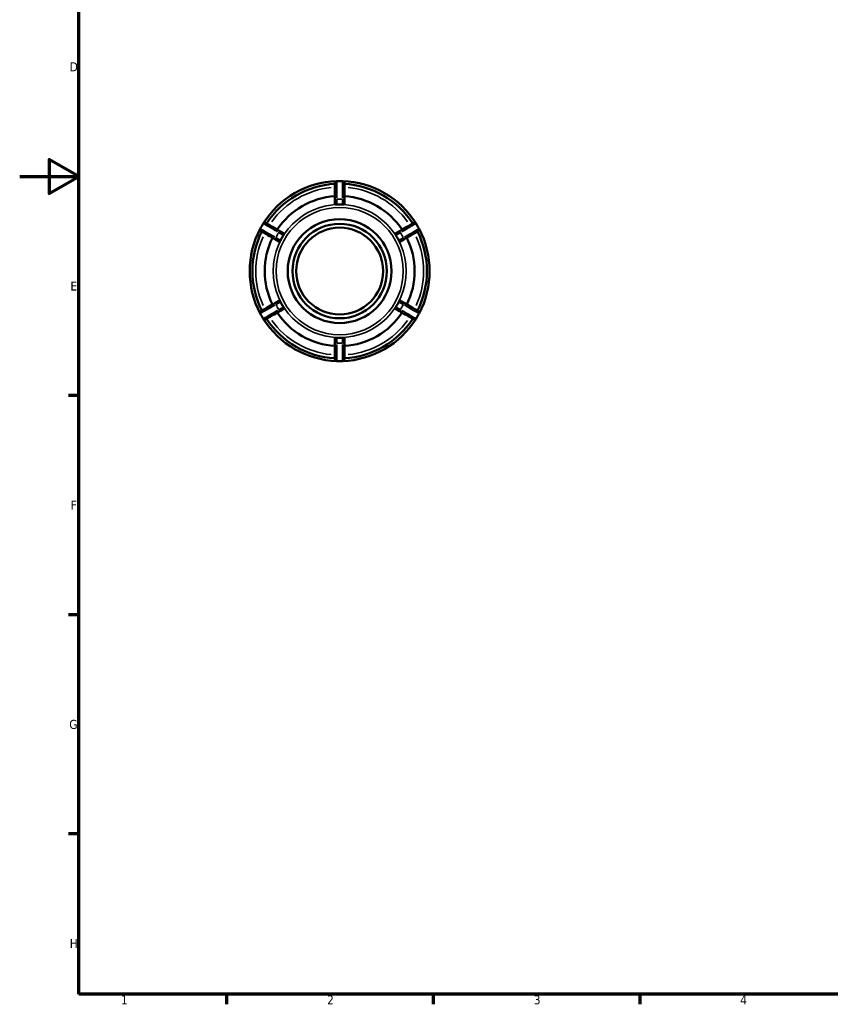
# Model space of a CAD drawing. Header units: millimetres. Extents: x 0 to 893, y 0 to 700.
# Tile 1 of 5: x 0 to 275, y 17 to 350. Entities that reach past the tile are written whole.
import ezdxf

# ---------------------------------------------------------------- set-up
doc = ezdxf.new("R2010")
doc.units = ezdxf.units.MM
for name, color, linetype, lineweight in [('Border (ANSI)', 7, 'Continuous', 70), ('Visible (ANSI)', 7, 'Continuous', 50), ('Visible Narrow (ANSI)', 7, 'Continuous', 35)]:
    doc.layers.add(name, color=color, linetype=linetype, lineweight=lineweight)
doc.styles.add('Note Text (ANSI)', font='tahoma.ttf')

# ---------------------------------------------------------------- blocks, each defined once
blk = doc.blocks.new('Borders Default Border')
at = {"layer": 'Border (ANSI)'}
for p, q in [((20, 222.75), (16.55, 222.75)), ((20, 148.5), (16.55, 148.5)), ((20, 74.25), (16.55, 74.25)), ((70.08, 20), (70.08, 16.55)), ((140.17, 20), (140.17, 16.55)), ((210.25, 20), (210.25, 16.55))]:
    blk.add_line(p, q, dxfattribs=at)
at = {"layer": 'Border (ANSI)', "flags": 128}
for points in [[(20, 20), (20, 574), (821, 574), (821, 20), (20, 20)], [(0, 297), (20, 297), (10, 302.77), (10, 291.23), (20, 297)]]:
    blk.add_lwpolyline(points, dxfattribs=at)
at = {"layer": 'Border (ANSI)', "char_height": 3.05, "attachment_point": 7, "style": 'Note Text (ANSI)'}
for s, insert in [('D', (16.96, 332.6)), ('E', (17.21, 258.35)), ('F', (17.29, 184.1)), ('G', (16.81, 109.79)), ('H', (16.97, 35.6)), ('1', (34.35, 16.55)), ('2', (104.2, 16.55)), ('3', (174.26, 16.49)), ('4', (244.23, 16.55))]:
    blk.add_mtext(s, dxfattribs=dict(at, insert=insert))

msp = doc.modelspace()

# ---------------------------------------------------------------- linework, layer by layer
at = {"layer": 'Visible (ANSI)'}
for p, q in [((106.859, 289.307), (106.859, 287.58)), ((110.059, 287.58), (110.059, 289.307)), ((89.641, 277.639), (88.145, 278.503)), ((128.772, 278.503), (127.276, 277.639)), ((86.545, 275.732), (88.041, 274.868)), ((128.876, 274.868), (130.372, 275.732)), ((88.041, 254.987), (86.545, 254.123)), ((130.372, 254.123), (128.876, 254.987)), ((88.145, 251.352), (89.641, 252.216)), ((127.276, 252.216), (128.772, 251.352)), ((106.859, 242.275), (106.859, 240.547)), ((110.059, 240.547), (110.059, 242.275))]:
    msp.add_line(p, q, dxfattribs=at)
for radius in [17.6, 16, 14.72]:
    msp.add_circle((108.459, 264.927), radius, dxfattribs=at)
for centre, radius, start, end in [((108.459, 264.927), 30.5, 91.89807, 148.10193), ((108.459, 264.927), 29.585, 93.10015, 146.89985), ((107.469, 294.801), 0.61, 91.89807, 180), ((108.459, 264.927), 30.5, 88.10193, 91.89807), ((108.459, 264.927), 30.5, 31.89807, 88.10193), ((109.449, 294.801), 0.61, 0, 88.10193), ((108.459, 264.927), 29.585, 33.10015, 86.89985), ((108.459, 264.927), 25.415, 93.60941, 146.39059), ((108.459, 264.927), 25.415, 33.60941, 86.39059), ((108.459, 264.927), 22.601, 87.48945, 92.51055), ((108.459, 264.927), 30.5, 148.10193, 151.89807), ((83.082, 280.722), 0.61, 60, 148.10193), ((133.835, 280.722), 0.61, 31.89807, 120), ((108.459, 264.927), 30.5, 28.10193, 31.89807), ((108.459, 264.927), 30.5, 151.89807, 208.10193), ((108.459, 264.927), 29.585, 153.10015, 206.89985), ((82.092, 279.007), 0.61, 151.89807, 240), ((108.459, 264.927), 22.601, 147.48945, 152.51055), ((108.459, 264.927), 22.601, 27.48945, 32.51055), ((108.459, 264.927), 29.585, 333.10015, 26.89985), ((134.825, 279.007), 0.61, 300, 28.10193), ((108.459, 264.927), 30.5, 331.89807, 28.10193), ((108.459, 264.927), 25.415, 153.60941, 206.39059), ((108.459, 264.927), 25.415, 333.60941, 26.39059), ((108.459, 264.927), 22.601, 207.48945, 212.51055), ((108.459, 264.927), 22.601, 327.48945, 332.51055), ((82.092, 250.848), 0.61, 120, 208.10193), ((108.459, 264.927), 30.5, 208.10193, 211.89807), ((108.459, 264.927), 25.415, 213.60941, 266.39059), ((108.459, 264.927), 25.415, 273.60941, 326.39059), ((108.459, 264.927), 30.5, 328.10193, 331.89807), ((134.825, 250.848), 0.61, 331.89807, 60), ((83.082, 249.133), 0.61, 211.89807, 300), ((108.459, 264.927), 30.5, 211.89807, 268.10193), ((108.459, 264.927), 29.585, 213.10015, 266.89985), ((108.459, 264.927), 30.5, 271.89807, 328.10193), ((108.459, 264.927), 29.585, 273.10015, 326.89985), ((133.835, 249.133), 0.61, 240, 328.10193), ((108.459, 264.927), 22.601, 267.48945, 272.51055), ((107.469, 235.054), 0.61, 180, 268.10193), ((108.459, 264.927), 30.5, 268.10193, 271.89807), ((109.449, 235.054), 0.61, 271.89807, 0)]:
    msp.add_arc(centre, radius, start, end, dxfattribs=at)
for points, knots in [([(106.859, 294.801), (106.859, 294.801), (106.859, 294.766), (106.859, 294.587), (106.859, 294.389), (106.859, 293.754), (106.859, 293.262), (106.859, 291.936), (106.859, 291.046), (106.859, 289.85), (106.859, 289.579), (106.859, 289.307)], [0, 0, 0, 0, 0.10682053, 0.10682053, 0.27773338, 0.27773338, 0.49992009, 0.49992009, 0.78120264, 0.78120264, 0.8626346, 0.8626346, 0.8626346, 0.8626346]), ([(110.059, 289.307), (110.059, 289.817), (110.059, 290.326), (110.059, 291.719), (110.059, 292.554), (110.059, 293.832), (110.059, 294.296), (110.059, 294.718), (110.059, 294.801), (110.059, 294.801)], [0, 0, 0, 0, 0.15284404, 0.15284404, 0.43464955, 0.43464955, 0.69802496, 0.69802496, 0.8626346, 0.8626346, 0.8626346, 0.8626346]), ([(107.469, 287.507), (107.394, 287.503), (107.314, 287.502), (107.166, 287.505), (107.097, 287.509), (106.987, 287.521), (106.94, 287.53), (106.876, 287.552), (106.86, 287.565), (106.859, 287.578), (106.859, 287.579), (106.859, 287.579), (106.859, 287.58)], [-0.091629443, -0.091629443, -0.091629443, -0.091629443, -0.069231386, -0.069231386, -0.046364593, -0.046364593, -0.023182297, -0.023182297, 0, 0, 0, 0.000767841, 0.000767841, 0.000767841, 0.000767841]), ([(110.059, 287.58), (110.059, 287.579), (110.059, 287.579), (110.058, 287.578), (110.058, 287.565), (110.041, 287.552), (109.977, 287.53), (109.93, 287.521), (109.82, 287.509), (109.751, 287.505), (109.603, 287.502), (109.523, 287.503), (109.449, 287.507)], [-0.000767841, -0.000767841, -0.000767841, -0.000767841, 0, 0, 0, 0.023182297, 0.023182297, 0.046364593, 0.046364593, 0.069231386, 0.069231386, 0.091629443, 0.091629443, 0.091629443, 0.091629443]), ([(88.145, 278.503), (87.704, 278.758), (87.262, 279.012), (86.056, 279.709), (85.333, 280.126), (84.226, 280.765), (83.824, 280.998), (83.459, 281.208), (83.387, 281.25), (83.387, 281.25)], [0, 0, 0, 0, 0.15284719, 0.15284719, 0.43464947, 0.43464947, 0.69802489, 0.69802489, 0.86263452, 0.86263452, 0.86263452, 0.86263452]), ([(133.53, 281.25), (133.53, 281.25), (133.5, 281.232), (133.345, 281.143), (133.173, 281.044), (132.623, 280.726), (132.197, 280.48), (131.048, 279.817), (130.277, 279.372), (129.242, 278.774), (129.007, 278.639), (128.772, 278.503)], [0, 0, 0, 0, 0.10683225, 0.10683225, 0.27776386, 0.27776386, 0.49997495, 0.49997495, 0.78125629, 0.78125629, 0.86263452, 0.86263452, 0.86263452, 0.86263452]), ([(81.787, 278.479), (81.787, 278.479), (81.817, 278.461), (81.973, 278.372), (82.144, 278.273), (82.694, 277.955), (83.12, 277.709), (84.269, 277.046), (85.04, 276.601), (86.075, 276.003), (86.31, 275.867), (86.545, 275.732)], [0, 0, 0, 0, 0.10683219, 0.10683219, 0.27776369, 0.27776369, 0.49997463, 0.49997463, 0.78125598, 0.78125598, 0.86263452, 0.86263452, 0.86263452, 0.86263452]), ([(89.641, 277.639), (89.642, 277.639), (89.642, 277.639), (89.642, 277.638), (89.653, 277.631), (89.657, 277.61), (89.644, 277.544), (89.628, 277.498), (89.583, 277.397), (89.553, 277.336), (89.48, 277.206), (89.44, 277.138), (89.399, 277.074)], [-0.000767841, -0.000767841, -0.000767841, -0.000767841, 0, 0, 0, 0.023182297, 0.023182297, 0.046364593, 0.046364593, 0.069231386, 0.069231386, 0.091629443, 0.091629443, 0.091629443, 0.091629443]), ([(127.518, 277.074), (127.478, 277.138), (127.437, 277.206), (127.365, 277.336), (127.334, 277.397), (127.289, 277.498), (127.273, 277.544), (127.26, 277.61), (127.264, 277.631), (127.275, 277.638), (127.275, 277.639), (127.275, 277.639), (127.276, 277.639)], [-0.091629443, -0.091629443, -0.091629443, -0.091629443, -0.069231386, -0.069231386, -0.046364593, -0.046364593, -0.023182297, -0.023182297, 0, 0, 0, 0.000767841, 0.000767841, 0.000767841, 0.000767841]), ([(130.372, 275.732), (130.813, 275.986), (131.255, 276.241), (132.461, 276.938), (133.184, 277.355), (134.291, 277.994), (134.693, 278.226), (135.058, 278.437), (135.13, 278.479), (135.13, 278.479)], [0, 0, 0, 0, 0.15284713, 0.15284713, 0.43464947, 0.43464947, 0.69802489, 0.69802489, 0.86263452, 0.86263452, 0.86263452, 0.86263452]), ([(88.409, 275.36), (88.375, 275.293), (88.336, 275.224), (88.26, 275.096), (88.222, 275.039), (88.157, 274.95), (88.125, 274.913), (88.074, 274.869), (88.054, 274.861), (88.042, 274.867), (88.042, 274.867), (88.042, 274.868), (88.041, 274.868)], [-0.091629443, -0.091629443, -0.091629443, -0.091629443, -0.069231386, -0.069231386, -0.046364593, -0.046364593, -0.023182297, -0.023182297, 0, 0, 0, 0.000767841, 0.000767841, 0.000767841, 0.000767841]), ([(128.876, 274.868), (128.875, 274.868), (128.875, 274.867), (128.875, 274.867), (128.863, 274.861), (128.843, 274.869), (128.792, 274.913), (128.76, 274.95), (128.695, 275.039), (128.658, 275.096), (128.581, 275.224), (128.542, 275.293), (128.508, 275.36)], [-0.000767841, -0.000767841, -0.000767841, -0.000767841, 0, 0, 0, 0.023182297, 0.023182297, 0.046364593, 0.046364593, 0.069231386, 0.069231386, 0.091629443, 0.091629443, 0.091629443, 0.091629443]), ([(86.545, 254.123), (86.104, 253.868), (85.662, 253.614), (84.456, 252.917), (83.733, 252.5), (82.626, 251.861), (82.224, 251.628), (81.859, 251.418), (81.787, 251.376), (81.787, 251.376)], [0, 0, 0, 0, 0.15284713, 0.15284713, 0.43464947, 0.43464947, 0.69802489, 0.69802489, 0.86263452, 0.86263452, 0.86263452, 0.86263452]), ([(88.041, 254.987), (88.042, 254.987), (88.042, 254.987), (88.042, 254.988), (88.054, 254.993), (88.074, 254.986), (88.125, 254.942), (88.157, 254.905), (88.222, 254.816), (88.26, 254.758), (88.336, 254.631), (88.375, 254.561), (88.409, 254.495)], [-0.000767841, -0.000767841, -0.000767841, -0.000767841, 0, 0, 0, 0.023182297, 0.023182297, 0.046364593, 0.046364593, 0.069231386, 0.069231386, 0.091629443, 0.091629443, 0.091629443, 0.091629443]), ([(128.508, 254.495), (128.542, 254.561), (128.581, 254.631), (128.658, 254.758), (128.695, 254.816), (128.76, 254.905), (128.792, 254.942), (128.843, 254.986), (128.863, 254.993), (128.875, 254.988), (128.875, 254.987), (128.875, 254.987), (128.876, 254.987)], [-0.091629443, -0.091629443, -0.091629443, -0.091629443, -0.069231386, -0.069231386, -0.046364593, -0.046364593, -0.023182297, -0.023182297, 0, 0, 0, 0.000767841, 0.000767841, 0.000767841, 0.000767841]), ([(135.13, 251.376), (135.13, 251.376), (135.1, 251.394), (134.945, 251.483), (134.773, 251.582), (134.223, 251.9), (133.797, 252.146), (132.648, 252.809), (131.877, 253.254), (130.842, 253.852), (130.607, 253.987), (130.372, 254.123)], [0, 0, 0, 0, 0.10683219, 0.10683219, 0.27776369, 0.27776369, 0.49997463, 0.49997463, 0.78125598, 0.78125598, 0.86263452, 0.86263452, 0.86263452, 0.86263452]), ([(83.387, 248.605), (83.387, 248.605), (83.417, 248.622), (83.573, 248.712), (83.744, 248.811), (84.294, 249.129), (84.72, 249.375), (85.869, 250.038), (86.64, 250.483), (87.675, 251.081), (87.91, 251.216), (88.145, 251.352)], [0, 0, 0, 0, 0.10683225, 0.10683225, 0.27776386, 0.27776386, 0.49997495, 0.49997495, 0.78125629, 0.78125629, 0.86263452, 0.86263452, 0.86263452, 0.86263452]), ([(89.399, 252.78), (89.44, 252.717), (89.48, 252.649), (89.553, 252.519), (89.583, 252.458), (89.628, 252.357), (89.644, 252.311), (89.657, 252.244), (89.653, 252.224), (89.642, 252.216), (89.642, 252.216), (89.642, 252.216), (89.641, 252.216)], [-0.091629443, -0.091629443, -0.091629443, -0.091629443, -0.069231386, -0.069231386, -0.046364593, -0.046364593, -0.023182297, -0.023182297, 0, 0, 0, 0.000767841, 0.000767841, 0.000767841, 0.000767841]), ([(127.276, 252.216), (127.275, 252.216), (127.275, 252.216), (127.275, 252.216), (127.264, 252.224), (127.26, 252.244), (127.273, 252.311), (127.289, 252.357), (127.334, 252.458), (127.365, 252.519), (127.437, 252.649), (127.478, 252.717), (127.518, 252.78)], [-0.000767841, -0.000767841, -0.000767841, -0.000767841, 0, 0, 0, 0.023182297, 0.023182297, 0.046364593, 0.046364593, 0.069231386, 0.069231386, 0.091629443, 0.091629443, 0.091629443, 0.091629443]), ([(128.772, 251.352), (129.213, 251.097), (129.655, 250.842), (130.861, 250.146), (131.584, 249.728), (132.691, 249.089), (133.093, 248.857), (133.458, 248.646), (133.53, 248.605), (133.53, 248.605)], [0, 0, 0, 0, 0.15284719, 0.15284719, 0.43464947, 0.43464947, 0.69802489, 0.69802489, 0.86263452, 0.86263452, 0.86263452, 0.86263452]), ([(106.859, 242.275), (106.859, 242.276), (106.859, 242.276), (106.859, 242.277), (106.86, 242.29), (106.876, 242.303), (106.94, 242.325), (106.987, 242.334), (107.097, 242.346), (107.166, 242.35), (107.314, 242.353), (107.394, 242.351), (107.469, 242.348)], [-0.000767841, -0.000767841, -0.000767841, -0.000767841, 0, 0, 0, 0.023182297, 0.023182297, 0.046364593, 0.046364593, 0.069231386, 0.069231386, 0.091629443, 0.091629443, 0.091629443, 0.091629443]), ([(106.859, 240.547), (106.859, 240.038), (106.859, 239.529), (106.859, 238.135), (106.859, 237.3), (106.859, 236.023), (106.859, 235.558), (106.859, 235.137), (106.859, 235.054), (106.859, 235.054)], [0, 0, 0, 0, 0.15284404, 0.15284404, 0.43464955, 0.43464955, 0.69802496, 0.69802496, 0.8626346, 0.8626346, 0.8626346, 0.8626346]), ([(109.449, 242.348), (109.523, 242.351), (109.603, 242.353), (109.751, 242.35), (109.82, 242.346), (109.93, 242.334), (109.977, 242.325), (110.041, 242.303), (110.058, 242.29), (110.058, 242.277), (110.059, 242.276), (110.059, 242.276), (110.059, 242.275)], [-0.091629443, -0.091629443, -0.091629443, -0.091629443, -0.069231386, -0.069231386, -0.046364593, -0.046364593, -0.023182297, -0.023182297, 0, 0, 0, 0.000767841, 0.000767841, 0.000767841, 0.000767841]), ([(110.059, 235.054), (110.059, 235.054), (110.059, 235.089), (110.059, 235.268), (110.059, 235.466), (110.059, 236.101), (110.059, 236.593), (110.059, 237.919), (110.059, 238.809), (110.059, 240.005), (110.059, 240.276), (110.059, 240.547)], [0, 0, 0, 0, 0.10682053, 0.10682053, 0.27773338, 0.27773338, 0.49992009, 0.49992009, 0.78120264, 0.78120264, 0.8626346, 0.8626346, 0.8626346, 0.8626346])]:
    msp.add_open_spline(points, degree=3, knots=knots, dxfattribs=at)
at = {"layer": 'Visible Narrow (ANSI)'}
for p, q in [((107.421, 289.307), (106.86, 289.307)), ((107.469, 287.597), (107.469, 289.217)), ((109.449, 289.217), (109.449, 287.597)), ((110.057, 289.307), (109.496, 289.307)), ((88.144, 278.501), (87.864, 278.016)), ((87.918, 277.93), (89.321, 277.119)), ((127.596, 277.119), (128.999, 277.93)), ((129.053, 278.016), (128.773, 278.501)), ((86.826, 276.219), (86.546, 275.733)), ((88.331, 275.405), (86.928, 276.215)), ((129.989, 276.215), (128.586, 275.405)), ((130.371, 275.733), (130.091, 276.219)), ((86.546, 254.121), (86.826, 253.636)), ((86.928, 253.64), (88.331, 254.45)), ((128.586, 254.45), (129.989, 253.64)), ((130.091, 253.636), (130.371, 254.121)), ((87.864, 251.839), (88.144, 251.353)), ((89.321, 252.735), (87.918, 251.925)), ((128.999, 251.925), (127.596, 252.735)), ((128.773, 251.353), (129.053, 251.839)), ((106.86, 240.547), (107.421, 240.547)), ((107.469, 240.637), (107.469, 242.258)), ((109.449, 242.258), (109.449, 240.637)), ((109.496, 240.547), (110.057, 240.547))]:
    msp.add_line(p, q, dxfattribs=at)
for radius in [22.546, 21.561]:
    msp.add_circle((108.459, 264.927), radius, dxfattribs=at)
for radius, start, end in [(28.445, 95.90207, 144.09793), (28.445, 35.90207, 84.09793), (24.4, 87.90719, 92.09281), (24.4, 147.90719, 152.09281), (24.4, 27.90719, 32.09281), (28.445, 155.90207, 204.09793), (28.445, 335.90207, 24.09793), (24.4, 207.90719, 212.09281), (24.4, 327.90719, 332.09281), (28.445, 215.90207, 264.09793), (28.445, 275.90207, 324.09793), (24.4, 267.90719, 272.09281)]:
    msp.add_arc((108.459, 264.927), radius, start, end, dxfattribs=at)
for points, knots in [([(107.467, 289.786), (107.466, 289.927), (107.466, 290.068), (107.461, 291.239), (107.458, 292.228), (107.453, 293.701), (107.452, 294.247), (107.45, 294.953), (107.449, 295.173), (107.449, 295.341), (107.448, 295.373), (107.448, 295.392)], [-0.81950287, -0.81950287, -0.81950287, -0.81950287, -0.78120264, -0.78120264, -0.49992009, -0.49992009, -0.27773338, -0.27773338, -0.10682053, -0.10682053, -0.04313173, -0.04313173, -0.04313173, -0.04313173]), ([(109.469, 295.392), (109.469, 295.356), (109.468, 295.271), (109.467, 294.85), (109.466, 294.334), (109.462, 292.915), (109.459, 291.987), (109.454, 290.593), (109.452, 290.191), (109.45, 289.786)], [-0.81950287, -0.81950287, -0.81950287, -0.81950287, -0.69802496, -0.69802496, -0.43464955, -0.43464955, -0.15284404, -0.15284404, -0.04313173, -0.04313173, -0.04313173, -0.04313173]), ([(82.581, 281.034), (82.611, 281.017), (82.685, 280.974), (83.049, 280.762), (83.495, 280.503), (84.722, 279.79), (85.524, 279.323), (86.729, 278.622), (87.076, 278.42), (87.426, 278.216)], [-0.81950279, -0.81950279, -0.81950279, -0.81950279, -0.69802489, -0.69802489, -0.43464947, -0.43464947, -0.15284719, -0.15284719, -0.04313173, -0.04313173, -0.04313173, -0.04313173]), ([(129.491, 278.216), (129.613, 278.287), (129.734, 278.358), (130.746, 278.947), (131.601, 279.444), (132.874, 280.185), (133.347, 280.459), (133.957, 280.814), (134.147, 280.924), (134.293, 281.009), (134.32, 281.025), (134.336, 281.034)], [-0.81950279, -0.81950279, -0.81950279, -0.81950279, -0.78125629, -0.78125629, -0.49997495, -0.49997495, -0.27776386, -0.27776386, -0.10683225, -0.10683225, -0.04313173, -0.04313173, -0.04313173, -0.04313173]), ([(86.434, 276.498), (86.312, 276.568), (86.19, 276.638), (85.174, 277.219), (84.316, 277.711), (83.038, 278.443), (82.563, 278.715), (81.951, 279.066), (81.76, 279.176), (81.614, 279.26), (81.587, 279.276), (81.571, 279.285)], [-0.81950279, -0.81950279, -0.81950279, -0.81950279, -0.78125598, -0.78125598, -0.49997463, -0.49997463, -0.27776369, -0.27776369, -0.10683219, -0.10683219, -0.04313173, -0.04313173, -0.04313173, -0.04313173]), ([(135.347, 279.285), (135.316, 279.267), (135.242, 279.225), (134.877, 279.015), (134.429, 278.759), (133.198, 278.052), (132.393, 277.591), (131.183, 276.898), (130.834, 276.699), (130.483, 276.498)], [-0.8195028, -0.8195028, -0.8195028, -0.8195028, -0.69802489, -0.69802489, -0.43464947, -0.43464947, -0.15284713, -0.15284713, -0.04313173, -0.04313173, -0.04313173, -0.04313173]), ([(81.571, 250.57), (81.601, 250.588), (81.675, 250.63), (82.04, 250.84), (82.488, 251.096), (83.719, 251.802), (84.524, 252.264), (85.734, 252.956), (86.083, 253.156), (86.434, 253.357)], [-0.8195028, -0.8195028, -0.8195028, -0.8195028, -0.69802489, -0.69802489, -0.43464947, -0.43464947, -0.15284713, -0.15284713, -0.04313173, -0.04313173, -0.04313173, -0.04313173]), ([(87.426, 251.639), (87.304, 251.568), (87.183, 251.497), (86.171, 250.908), (85.316, 250.411), (84.043, 249.67), (83.57, 249.395), (82.96, 249.041), (82.77, 248.93), (82.624, 248.846), (82.597, 248.83), (82.581, 248.82)], [-0.81950279, -0.81950279, -0.81950279, -0.81950279, -0.78125629, -0.78125629, -0.49997495, -0.49997495, -0.27776386, -0.27776386, -0.10683225, -0.10683225, -0.04313173, -0.04313173, -0.04313173, -0.04313173]), ([(134.336, 248.82), (134.306, 248.838), (134.232, 248.881), (133.868, 249.092), (133.422, 249.352), (132.195, 250.065), (131.393, 250.531), (130.188, 251.233), (129.841, 251.435), (129.491, 251.639)], [-0.81950279, -0.81950279, -0.81950279, -0.81950279, -0.69802489, -0.69802489, -0.43464947, -0.43464947, -0.15284719, -0.15284719, -0.04313173, -0.04313173, -0.04313173, -0.04313173]), ([(130.483, 253.357), (130.605, 253.287), (130.727, 253.217), (131.743, 252.636), (132.601, 252.144), (133.88, 251.411), (134.354, 251.14), (134.966, 250.788), (135.157, 250.679), (135.303, 250.595), (135.331, 250.579), (135.347, 250.57)], [-0.81950279, -0.81950279, -0.81950279, -0.81950279, -0.78125598, -0.78125598, -0.49997463, -0.49997463, -0.27776369, -0.27776369, -0.10683219, -0.10683219, -0.04313173, -0.04313173, -0.04313173, -0.04313173]), ([(107.448, 234.463), (107.448, 234.498), (107.449, 234.583), (107.45, 235.005), (107.451, 235.521), (107.456, 236.94), (107.459, 237.868), (107.464, 239.262), (107.465, 239.664), (107.467, 240.069)], [-0.81950287, -0.81950287, -0.81950287, -0.81950287, -0.69802496, -0.69802496, -0.43464955, -0.43464955, -0.15284404, -0.15284404, -0.04313173, -0.04313173, -0.04313173, -0.04313173]), ([(109.45, 240.069), (109.451, 239.927), (109.452, 239.786), (109.456, 238.616), (109.459, 237.627), (109.464, 236.154), (109.466, 235.607), (109.468, 234.902), (109.468, 234.682), (109.469, 234.514), (109.469, 234.481), (109.469, 234.463)], [-0.81950287, -0.81950287, -0.81950287, -0.81950287, -0.78120264, -0.78120264, -0.49992009, -0.49992009, -0.27773338, -0.27773338, -0.10682053, -0.10682053, -0.04313173, -0.04313173, -0.04313173, -0.04313173])]:
    msp.add_open_spline(points, degree=3, knots=knots, dxfattribs=at)

# ---------------------------------------------------------------- block references
msp.add_blockref('Borders Default Border', (0, 0))

doc.saveas('drawing.dxf')
